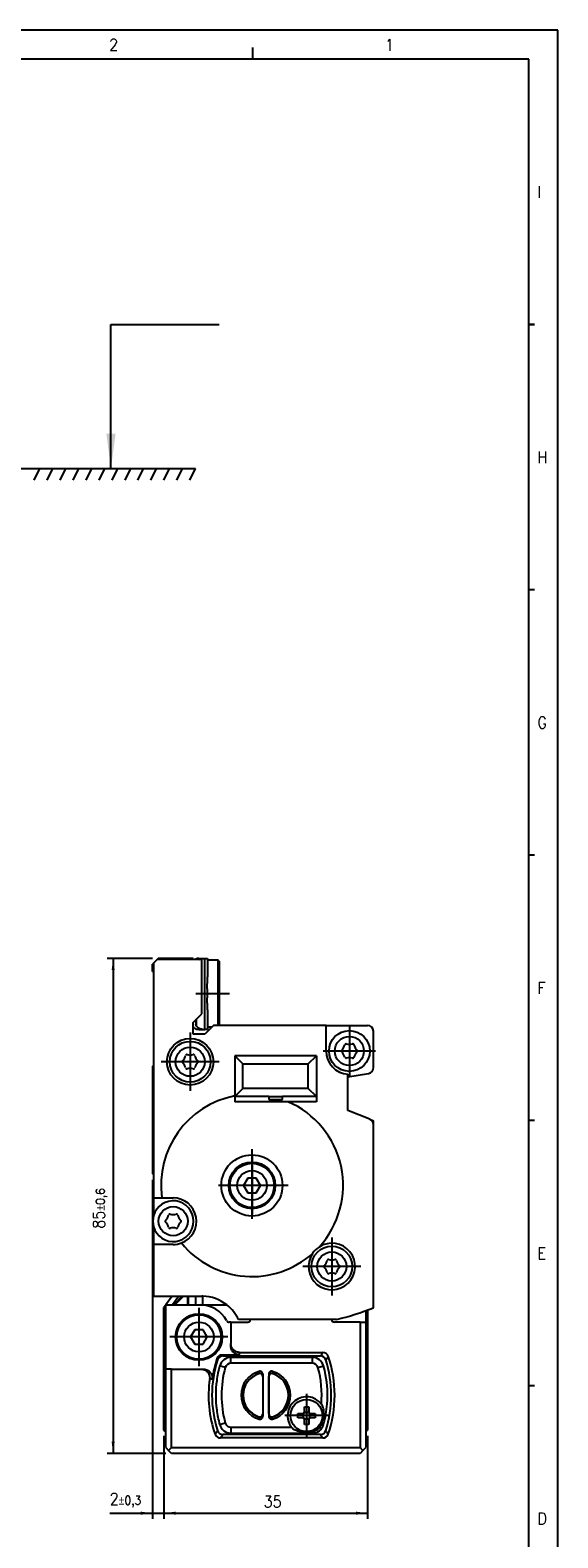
# Model space of a CAD drawing. Header units: millimetres. Extents: x -285 to 2170, y -283 to 203.
# Tile 14 of 33: x 218 to 309, y -56 to 203. Entities that reach past the tile are written whole.
import ezdxf

# ---------------------------------------------------------------- set-up
doc = ezdxf.new("R2010")
doc.units = ezdxf.units.MM
doc.linetypes.add('DOT_CENTER', pattern=[14, 12, -1, 0, -1])
doc.layers.add('1', color=7, linetype='Continuous')
doc.styles.add('CONVERTER_11', font='txt.shx', dxfattribs={"width": 0.9})
doc.dimstyles.new('ME10_DIM_22', dxfattribs={"dimtxt": 2, "dimasz": 2, "dimexe": 1, "dimexo": 1, "dimgap": 1, "dimtad": 1, "dimdsep": 46, "dimtxsty": 'CONVERTER_11', "dimsah": 1, "dimcen": 0.09, "dimclrd": 2, "dimclre": 2, "dimclrt": 2, "dimadec": 0, "dimazin": 0, "dimtfac": 1, "dimtdec": 4, "dimtix": 1, "dimtmove": 0, "dimatfit": 3, "dimfxl": 1, "dimtolj": 1, "dimtzin": 0, "dimarcsym": 0})
doc.dimstyles.new('ME10_DIM_23', dxfattribs={"dimtxt": 2, "dimasz": 2, "dimexe": 1, "dimexo": 1, "dimgap": 1, "dimtad": 1, "dimdsep": 46, "dimtxsty": 'CONVERTER_11', "dimsah": 1, "dimcen": 0.09, "dimclrd": 2, "dimclre": 2, "dimclrt": 2, "dimadec": 0, "dimazin": 0, "dimtol": 1, "dimtp": 0.3, "dimtm": 0.3, "dimtfac": 0.75, "dimtdec": 0, "dimtix": 1, "dimtmove": 0, "dimatfit": 3, "dimfxl": 1, "dimtolj": 1, "dimtzin": 0, "dimarcsym": 0})
doc.dimstyles.new('ME10_DIM_24', dxfattribs={"dimtxt": 2, "dimasz": 2, "dimexe": 1, "dimexo": 1, "dimgap": 1, "dimtad": 1, "dimdsep": 46, "dimtxsty": 'CONVERTER_11', "dimsah": 1, "dimcen": 0.09, "dimclrd": 2, "dimclre": 2, "dimclrt": 2, "dimadec": 0, "dimazin": 0, "dimtol": 1, "dimtp": 0.6, "dimtm": 0.6, "dimtfac": 0.75, "dimtdec": 0, "dimtix": 1, "dimtmove": 0, "dimatfit": 3, "dimfxl": 1, "dimtolj": 1, "dimtzin": 0, "dimarcsym": 0})
doc.dimstyles.get("Standard").update_dxf_attribs({"dimtxt": 0.18, "dimasz": 0.18, "dimexe": 0.18, "dimexo": 0.0625, "dimgap": 0.09, "dimtad": 0, "dimtih": 1, "dimtoh": 1, "dimdec": 4, "dimzin": 0, "dimdsep": 46, "dimtxsty": 'Standard', "dimcen": 0.09, "dimadec": 0, "dimazin": 0, "dimtfac": 1, "dimtdec": 4, "dimtofl": 0, "dimtmove": 0, "dimatfit": 3, "dimfxl": 1, "dimtolj": 1, "dimtzin": 0, "dimarcsym": 0})

# ---------------------------------------------------------------- blocks, each defined once
blk = doc.blocks.new('Marco_a2', base_point=(304.21, -212.02))
at = {"layer": '1', "color": 2, "linetype": 'Continuous'}
for p, q in [((309.21, 202.98), (-284.79, 202.98)), ((309.21, -217.02), (309.21, 202.98)), ((256.79, 197.98), (256.79, 199.98)), ((304.21, 152.42), (305.21, 152.42)), ((305.21, 152.42), (304.21, 152.42)), ((305.21, 106.87), (304.21, 106.87)), ((305.21, 61.31), (304.21, 61.31)), ((305.21, 15.76), (304.21, 15.76)), ((305.21, -29.8), (304.21, -29.8))]:
    blk.add_line(p, q, dxfattribs=at)
at = {"layer": '1', "color": 7, "linetype": 'Continuous'}
for p, q in [((304.21, 197.98), (-264.79, 197.98)), ((304.21, -212.02), (304.21, 197.98))]:
    blk.add_line(p, q, dxfattribs=at)
at = {"layer": '1', "color": 2, "char_height": 2, "attachment_point": 4, "line_spacing_factor": 1.20048, "style": 'CONVERTER_11'}
for s, insert in [('2', (232.08, 200.49)), ('1', (279.5, 200.41)), ('I', (305.71, 175.2)), ('H', (305.71, 129.65)), ('G', (305.71, 84.09)), ('F', (305.71, 38.54)), ('E', (305.71, -7.02)), ('D', (305.71, -52.58))]:
    blk.add_mtext(s, dxfattribs=dict(at, insert=insert))
blk = doc.blocks.new('Top', base_point=(304.21, -212.02))
at = {"layer": '1', "color": 2, "linetype": 'Continuous'}
for p, q in [((236.99, 125.69), (237.99, 127.69)), ((239.23, 125.69), (240.23, 127.69)), ((241.47, 125.69), (242.47, 127.69)), ((243.7, 125.69), (244.7, 127.69)), ((245.94, 125.69), (246.94, 127.69))]:
    blk.add_line(p, q, dxfattribs=at)
blk.add_blockref('Marco_a2', (304.21, -212.02))
blk = doc.blocks.new('CABEZA__2', base_point=(241.5, -41.4))
at = {"color": 7, "linetype": 'Continuous'}
for p, q in [((242.93, -14.4), (241.84, -15.9)), ((248.17, -15.9), (248.17, -14.4)), ((241.8, -15.95), (241.5, -16.36)), ((241.5, -37.4), (241.5, -16.36)), ((241.84, -15.9), (241.8, -15.95)), ((241.8, -26.9), (241.8, -15.95)), ((241.84, -15.9), (242.95, -15.9)), ((242.95, -15.9), (243.18, -15.9)), ((243.18, -15.9), (243.38, -15.9)), ((243.38, -15.9), (245.58, -15.9)), ((245.58, -15.9), (245.73, -15.9)), ((245.73, -15.9), (246.98, -15.9)), ((246.98, -15.9), (247.82, -15.9)), ((247.82, -15.9), (248.17, -15.9)), ((248.17, -15.9), (252.32, -15.9)), ((276.2, -16.89), (276.2, -18.85)), ((276.5, -16.79), (276.5, -37.4)), ((246.78, -20.15), (246.06, -21.4)), ((248.22, -20.15), (246.78, -20.15)), ((248.94, -21.4), (248.22, -20.15)), ((253, -18.85), (252.7, -18.85)), ((253, -18.85), (255.89, -18.85)), ((253, -18.85), (253, -22.51)), ((275.2, -18.85), (270.8, -18.85)), ((275.2, -18.85), (276.2, -18.85)), ((275.2, -18.85), (275.2, -40.4)), ((276.2, -18.85), (276.2, -37.7)), ((246.06, -21.4), (246.78, -22.65)), ((246.78, -22.65), (248.22, -22.65)), ((248.22, -22.65), (248.94, -21.4)), ((253, -22.94), (253, -22.51)), ((251.5, -24.49), (254.5, -24.49)), ((251.62, -24.65), (268.38, -24.65)), ((267, -24.9), (253, -24.9)), ((254.5, -24.06), (268.81, -24.06)), ((242.8, -26.9), (241.8, -26.9)), ((241.8, -37.7), (241.8, -26.9)), ((242.8, -26.9), (247.81, -26.9)), ((242.8, -40.4), (242.8, -26.9)), ((247.81, -26.9), (248.24, -26.9)), ((258.47, -28.19), (258.47, -34.61)), ((258.5, -27.79), (258.5, -35.01)), ((259.5, -27.79), (259.5, -35.01)), ((259.53, -34.61), (259.53, -28.19)), ((265.63, -33.4), (266.37, -33.4)), ((265.63, -34.31), (265.63, -33.4)), ((266.37, -33.4), (266.37, -34.31)), ((264.5, -35.27), (264.5, -34.53)), ((264.5, -34.53), (265.41, -34.53)), ((265.41, -35.27), (264.5, -35.27)), ((265.45, -34.53), (265.41, -34.53)), ((265.41, -35.27), (265.45, -35.27)), ((265.57, -34.53), (265.45, -34.53)), ((265.45, -34.53), (265.45, -34.79)), ((265.45, -35.01), (265.45, -35.27)), ((265.45, -35.27), (265.57, -35.27)), ((265.63, -34.31), (265.63, -34.35)), ((265.63, -34.35), (265.63, -34.47)), ((265.89, -34.35), (265.63, -34.35)), ((265.63, -35.33), (265.63, -35.45)), ((265.63, -35.45), (265.63, -35.49)), ((265.63, -35.45), (265.89, -35.45)), ((265.63, -36.4), (265.63, -35.49)), ((266.37, -34.35), (266.11, -34.35)), ((266.11, -35.45), (266.37, -35.45)), ((266.37, -34.35), (266.37, -34.31)), ((266.37, -34.47), (266.37, -34.35)), ((266.37, -35.45), (266.37, -35.33)), ((266.37, -35.49), (266.37, -35.45)), ((266.37, -35.49), (266.37, -36.4)), ((266.55, -34.53), (266.43, -34.53)), ((266.43, -35.27), (266.55, -35.27)), ((266.59, -34.53), (266.55, -34.53)), ((266.55, -34.79), (266.55, -34.53)), ((266.55, -35.27), (266.55, -35.01)), ((266.55, -35.27), (266.59, -35.27)), ((266.59, -34.53), (267.5, -34.53)), ((267.5, -35.27), (266.59, -35.27)), ((267.5, -34.53), (267.5, -35.27)), ((241.8, -37.7), (241.5, -37.4)), ((241.8, -40.4), (241.8, -37.7)), ((268.81, -38.74), (251.19, -38.74)), ((268.38, -38.15), (251.62, -38.15)), ((253, -37.9), (267, -37.9)), ((266.37, -36.4), (265.63, -36.4)), ((276.2, -37.7), (276.5, -37.4)), ((276.2, -37.7), (276.2, -40.4)), ((241.8, -40.4), (242.3, -40.9)), ((242.8, -40.4), (242.3, -40.9)), ((242.8, -41.4), (242.3, -40.9)), ((242.8, -40.4), (275.2, -40.4)), ((275.2, -41.4), (242.8, -41.4)), ((275.7, -40.9), (275.2, -40.4)), ((275.7, -40.9), (275.2, -41.4)), ((275.7, -40.9), (276.2, -40.4))]:
    blk.add_line(p, q, dxfattribs=at)
at = {"color": 3, "linetype": 'Continuous'}
for p, q in [((244.04, -14.4), (242.95, -15.9)), ((244.63, -14.4), (243.18, -15.9)), ((244.84, -14.4), (243.38, -15.9)), ((245.58, -15.9), (245.58, -14.4)), ((245.73, -15.9), (245.73, -14.4)), ((246.98, -15.9), (246.98, -14.4)), ((253, -25.9), (253, -24.9)), ((254.5, -24.49), (254.5, -24.06)), ((267, -25.9), (267, -24.9)), ((252.04, -26.64), (251.07, -26.37)), ((267, -25.9), (253, -25.9)), ((257.82, -27.66), (257.78, -27.71)), ((260.22, -27.71), (260.18, -27.66)), ((267.96, -26.64), (268.93, -26.37)), ((251.07, -36.43), (252.04, -36.16)), ((257.78, -35.09), (257.82, -35.14)), ((260.18, -35.14), (260.22, -35.09)), ((253, -36.9), (253, -37.9)), ((253, -36.9), (263.44, -36.9)), ((267, -37.64), (267, -37.9)), ((268.62, -36.34), (268.93, -36.43))]:
    blk.add_line(p, q, dxfattribs=at)
at = {"color": 7, "linetype": 'Continuous'}
for centre, radius in [((247.5, -21.4), 4), ((247.5, -21.4), 3.8), ((247.5, -21.4), 2.55), ((266, -34.9), 2.75)]:
    blk.add_circle(centre, radius, dxfattribs=at)
for centre, radius, start, end in [((247.82, -20.9), 5, 27.6691, 90), ((252.7, -18.35), 0.5, 207.6691, 270), ((255.89, -18.35), 0.5, 270, 354.1846), ((270.8, -18.35), 0.5, 185.8154, 270), ((269.75, -31.4), 20, 162.3092, 197.6908), ((269.75, -31.4), 20.16, 161.9582, 172.02), ((251.5, -25.46), 0.966, 90.0002, 161.958), ((251.62, -25.62), 0.966, 90.0002, 162.309), ((253, -26.9), 2, 90, 164.6505), ((267, -26.9), 2, 15.3495, 90), ((268.38, -25.62), 0.966, 17.691, 89.9998), ((268.81, -25.03), 0.966, 18.9531, 89.9998), ((250.25, -31.4), 20, 342.3092, 17.6908), ((250.25, -31.4), 20.59, 341.0471, 18.9529), ((269.39, -31.4), 19, 164.6505, 172.4392), ((259, -31.4), 4.25, 105.4101, 254.5896), ((259, -31.4), 3.89, 108.3244, 251.6756), ((259, -31.4), 4.25, 285.4102, 74.5897), ((259, -31.4), 3.89, 288.3244, 71.6756), ((250.61, -31.4), 19, 10.6151, 15.3495), ((250.61, -31.4), 19, 355.4719, 10.6151), ((269.75, -31.4), 20.59, 172.1763, 198.9529), ((269.39, -31.4), 19, 172.4392, 187.5608), ((266, -34.9), 3.25, 38.4425, 217.9799), ((250.61, -31.4), 19, 344.6505, 355.4719), ((269.39, -31.4), 19, 187.5608, 195.3495), ((266, -34.9), 0.697, 122.0857, 147.9143), ((266, -34.9), 0.697, 212.0857, 237.9143), ((266, -34.9), 0.564, 168.4247, 191.5753), ((266, -34.9), 0.564, 131.0313, 138.9687), ((266, -34.9), 0.564, 221.0313, 228.9687), ((266, -34.9), 0.564, 78.4247, 101.5753), ((266, -34.9), 0.564, 258.4247, 281.5753), ((266, -34.9), 0.697, 32.0857, 57.9143), ((266, -34.9), 0.564, 41.0313, 48.9687), ((266, -34.9), 0.697, 302.0857, 327.9143), ((266, -34.9), 0.564, 311.0313, 318.9687), ((266, -34.9), 0.564, 348.4247, 11.5753), ((251.19, -37.77), 0.966, 198.9531, 269.9998), ((251.62, -37.18), 0.966, 197.691, 269.9998), ((253, -35.9), 2, 195.3495, 270), ((267, -35.9), 2, 270, 344.6505), ((268.38, -37.18), 0.966, 270.0002, 342.309), ((268.81, -37.77), 0.966, 270.0002, 341.0469)]:
    blk.add_arc(centre, radius, start, end, dxfattribs=at)
at = {"color": 3, "linetype": 'Continuous'}
for centre, radius, start, end in [((269.39, -31.4), 18, 164.6505, 195.3495), ((253, -26.9), 1, 90, 164.6505), ((259, -31.4), 3.92, 107.4794, 252.5206), ((259, -31.4), 3.92, 287.4794, 72.5206), ((267, -26.9), 1, 15.3495, 90), ((250.61, -31.4), 18, 355.2857, 15.3495), ((253, -35.9), 1, 195.3495, 270)]:
    blk.add_arc(centre, radius, start, end, dxfattribs=at)
at = {"color": 7, "linetype": 'Continuous'}
for points, knots in [([(254.5, -24.06), (254.3, -24.04), (253.91, -23.99), (253.41, -23.63), (253.07, -23.12), (253.02, -22.71), (253, -22.51)], [0, 0, 0, 0, 0.586069, 1.177789, 1.777408, 2.382551, 2.382551, 2.382551, 2.382551]), ([(254.5, -24.49), (254.3, -24.47), (253.91, -24.42), (253.41, -24.06), (253.07, -23.54), (253.02, -23.14), (253, -22.94)], [0, 0, 0, 0, 0.586069, 1.177789, 1.777408, 2.382551, 2.382551, 2.382551, 2.382551]), ([(247.81, -26.9), (247.9, -26.9), (248.11, -26.91), (248.45, -27.02), (248.75, -27.19), (248.97, -27.4), (249.16, -27.64), (249.29, -27.91), (249.37, -28.25), (249.36, -28.47), (249.35, -28.6)], [0, 0, 0, 0, 0.262638, 0.647412, 1.035125, 1.295529, 1.55727, 1.943465, 2.203644, 2.591058, 2.591058, 2.591058, 2.591058]), ([(248.24, -26.9), (248.33, -26.9), (248.55, -26.91), (248.84, -27), (249.15, -27.17), (249.4, -27.38), (249.61, -27.66), (249.73, -27.94), (249.81, -28.25), (249.79, -28.47), (249.78, -28.6)], [0, 0, 0, 0, 0.263056, 0.649064, 0.912057, 1.297984, 1.62355, 1.946992, 2.207237, 2.595157, 2.595157, 2.595157, 2.595157]), ([(258.47, -28.19), (258.46, -28.16), (258.46, -28.08), (258.41, -27.95), (258.34, -27.84), (258.25, -27.76), (258.16, -27.71), (258.06, -27.68), (257.97, -27.67), (257.9, -27.67), (257.84, -27.69), (257.8, -27.7), (257.78, -27.71)], [0, 0, 0, 0, 0.1036167, 0.2485724, 0.4019209, 0.4965352, 0.5890838, 0.7291289, 0.8018569, 0.8611732, 0.9318954, 0.9936913, 0.9936913, 0.9936913, 0.9936913]), ([(258.5, -27.79), (258.5, -27.76), (258.49, -27.68), (258.46, -27.58), (258.4, -27.48), (258.32, -27.4), (258.22, -27.33), (258.12, -27.29), (257.99, -27.28), (257.92, -27.29), (257.87, -27.3)], [0, 0, 0, 0, 0.0911758, 0.2300566, 0.3211715, 0.4602009, 0.5510752, 0.6904127, 0.7808884, 0.9200581, 0.9200581, 0.9200581, 0.9200581]), ([(260.13, -27.3), (260.1, -27.3), (260.02, -27.28), (259.9, -27.29), (259.78, -27.33), (259.69, -27.39), (259.61, -27.47), (259.54, -27.57), (259.51, -27.68), (259.5, -27.76), (259.5, -27.79)], [0, 0, 0, 0, 0.0906374, 0.2296618, 0.3689993, 0.4598736, 0.5747538, 0.6900856, 0.8289664, 0.9201422, 0.9201422, 0.9201422, 0.9201422]), ([(260.22, -27.71), (260.2, -27.7), (260.16, -27.69), (260.1, -27.67), (260.03, -27.67), (259.94, -27.68), (259.84, -27.71), (259.74, -27.77), (259.66, -27.85), (259.58, -27.96), (259.54, -28.08), (259.54, -28.16), (259.53, -28.19)], [0, 0, 0, 0, 0.0617298, 0.1323656, 0.1917004, 0.2644436, 0.4044782, 0.4970109, 0.6203929, 0.7450495, 0.8901249, 0.9937869, 0.9937869, 0.9937869, 0.9937869]), ([(268.62, -36.34), (268.71, -36.06), (268.91, -35.49), (269.01, -34.67), (268.98, -34.01), (268.88, -33.56), (268.76, -33.2), (268.62, -33), (268.55, -32.88)], [0, 0, 0, 0, 0.900341, 1.803191, 2.45426, 2.875599, 3.17828, 3.597495, 3.597495, 3.597495, 3.597495]), ([(257.78, -35.09), (257.8, -35.1), (257.84, -35.11), (257.9, -35.13), (257.97, -35.13), (258.05, -35.12), (258.15, -35.1), (258.25, -35.04), (258.34, -34.96), (258.41, -34.85), (258.46, -34.72), (258.46, -34.64), (258.47, -34.61)], [0, 0, 0, 0, 0.0617298, 0.1323656, 0.1917004, 0.2644436, 0.3809009, 0.4970867, 0.5916963, 0.7450283, 0.8901037, 0.9937657, 0.9937657, 0.9937657, 0.9937657]), ([(257.87, -35.5), (257.9, -35.5), (257.98, -35.52), (258.08, -35.51), (258.2, -35.48), (258.31, -35.41), (258.4, -35.32), (258.45, -35.23), (258.49, -35.13), (258.5, -35.05), (258.5, -35.01)], [0, 0, 0, 0, 0.0906374, 0.2296618, 0.3202739, 0.4598751, 0.5989046, 0.6900195, 0.7809304, 0.9200774, 0.9200774, 0.9200774, 0.9200774]), ([(259.5, -35.01), (259.5, -35.04), (259.51, -35.12), (259.54, -35.22), (259.6, -35.32), (259.69, -35.41), (259.8, -35.48), (259.9, -35.51), (260.01, -35.52), (260.08, -35.51), (260.13, -35.5)], [0, 0, 0, 0, 0.0911758, 0.2300566, 0.3211715, 0.4602009, 0.5998022, 0.6904143, 0.7808945, 0.9200757, 0.9200757, 0.9200757, 0.9200757]), ([(259.53, -34.61), (259.54, -34.64), (259.54, -34.72), (259.59, -34.85), (259.66, -34.96), (259.75, -35.04), (259.85, -35.1), (259.95, -35.12), (260.03, -35.13), (260.1, -35.13), (260.16, -35.11), (260.2, -35.1), (260.22, -35.09)], [0, 0, 0, 0, 0.1036167, 0.2485724, 0.4019209, 0.4965352, 0.6127354, 0.7292047, 0.8019328, 0.861249, 0.9319713, 0.9937672, 0.9937672, 0.9937672, 0.9937672]), ([(263.44, -36.9), (263.46, -36.92), (263.49, -36.96), (263.57, -37.05), (263.7, -37.16), (263.92, -37.3), (264.24, -37.45), (264.65, -37.58), (265.27, -37.7), (266.05, -37.75), (266.68, -37.68), (267, -37.64)], [0, 0, 0, 0, 0.082264, 0.168748, 0.348027, 0.599368, 0.928456, 1.429933, 1.874924, 2.817002, 3.771468, 3.771468, 3.771468, 3.771468]), ([(267, -37.64), (267.1, -37.62), (267.27, -37.59), (267.53, -37.48), (267.76, -37.36), (267.97, -37.21), (268.17, -37.03), (268.34, -36.83), (268.5, -36.6), (268.57, -36.43), (268.62, -36.34)], [0, 0, 0, 0, 0.299802, 0.537145, 0.839259, 1.07843, 1.317042, 1.620847, 1.859927, 2.16166, 2.16166, 2.16166, 2.16166])]:
    blk.add_open_spline(points, degree=3, knots=knots, dxfattribs=at)
at = {"color": 3, "linetype": 'Continuous'}
for points, knots in [([(250.58, -25.16), (250.59, -25.16), (250.6, -25.18), (250.62, -25.22), (250.65, -25.26), (250.68, -25.3), (250.69, -25.32)], [0, 0, 0, 0, 0.0308229, 0.0616565, 0.1320155, 0.2024305, 0.2024305, 0.2024305, 0.2024305]), ([(251.5, -24.49), (251.5, -24.5), (251.52, -24.51), (251.54, -24.55), (251.57, -24.59), (251.6, -24.63), (251.62, -24.65)], [0, 0, 0, 0, 0.0302877, 0.0605845, 0.1297134, 0.1988904, 0.1988904, 0.1988904, 0.1988904]), ([(268.81, -24.06), (268.78, -24.1), (268.72, -24.19), (268.61, -24.33), (268.5, -24.49), (268.42, -24.6), (268.38, -24.65)], [0, 0, 0, 0, 0.1622806, 0.3248141, 0.5257802, 0.7271478, 0.7271478, 0.7271478, 0.7271478]), ([(269.72, -24.71), (269.69, -24.76), (269.63, -24.85), (269.53, -25), (269.42, -25.15), (269.34, -25.27), (269.31, -25.32)], [0, 0, 0, 0, 0.1650391, 0.3303734, 0.534856, 0.7398074, 0.7398074, 0.7398074, 0.7398074]), ([(257.82, -27.66), (257.82, -27.65), (257.82, -27.64), (257.83, -27.58), (257.85, -27.47), (257.86, -27.36), (257.87, -27.3)], [0, 0, 0, 0, 0.0125669, 0.0251245, 0.1920672, 0.3575579, 0.3575579, 0.3575579, 0.3575579]), ([(258.47, -28.13), (258.45, -28.03), (258.41, -27.82), (258.13, -27.62), (257.92, -27.64), (257.82, -27.66)], [0, 0, 0, 0, 0.2931508, 0.6182924, 0.9144999, 0.9144999, 0.9144999, 0.9144999]), ([(258.47, -28.13), (258.47, -28.12), (258.47, -28.11), (258.48, -28.05), (258.49, -27.95), (258.5, -27.84), (258.5, -27.79)], [0, 0, 0, 0, 0.0122893, 0.0245724, 0.1806911, 0.3359175, 0.3359175, 0.3359175, 0.3359175]), ([(258.47, -28.19), (258.47, -28.19), (258.47, -28.17), (258.47, -28.16), (258.47, -28.14), (258.47, -28.13), (258.47, -28.13)], [0, 0, 0, 0, 0.02108057, 0.03859802, 0.05442087, 0.06681476, 0.06681476, 0.06681476, 0.06681476]), ([(259.5, -27.79), (259.5, -27.84), (259.51, -27.95), (259.52, -28.05), (259.53, -28.11), (259.53, -28.12), (259.53, -28.13)], [0, 0, 0, 0, 0.1552265, 0.3113451, 0.3236282, 0.3359175, 0.3359175, 0.3359175, 0.3359175]), ([(260.18, -27.66), (260.08, -27.64), (259.87, -27.62), (259.59, -27.82), (259.55, -28.03), (259.53, -28.13)], [0, 0, 0, 0, 0.2962077, 0.6213494, 0.9145001, 0.9145001, 0.9145001, 0.9145001]), ([(259.53, -28.13), (259.53, -28.13), (259.53, -28.14), (259.53, -28.16), (259.53, -28.17), (259.53, -28.19), (259.53, -28.19)], [0, 0, 0, 0, 0.01277351, 0.02821676, 0.0462556, 0.06681481, 0.06681481, 0.06681481, 0.06681481]), ([(260.13, -27.3), (260.14, -27.36), (260.15, -27.47), (260.17, -27.58), (260.18, -27.64), (260.18, -27.65), (260.18, -27.66)], [0, 0, 0, 0, 0.1655702, 0.3325242, 0.3450816, 0.3576479, 0.3576479, 0.3576479, 0.3576479]), ([(249.35, -28.6), (249.39, -28.6), (249.47, -28.6), (249.58, -28.6), (249.69, -28.6), (249.75, -28.6), (249.78, -28.6)], [0, 0, 0, 0, 0.1195256, 0.2390605, 0.3356784, 0.4323026, 0.4323026, 0.4323026, 0.4323026]), ([(257.82, -35.14), (257.92, -35.16), (258.13, -35.18), (258.41, -34.98), (258.45, -34.77), (258.47, -34.67)], [0, 0, 0, 0, 0.2962077, 0.6213494, 0.9145001, 0.9145001, 0.9145001, 0.9145001]), ([(257.87, -35.5), (257.86, -35.44), (257.85, -35.33), (257.83, -35.22), (257.82, -35.16), (257.82, -35.15), (257.82, -35.14)], [0, 0, 0, 0, 0.1655703, 0.3325243, 0.3450817, 0.3576479, 0.3576479, 0.3576479, 0.3576479]), ([(258.47, -34.67), (258.47, -34.67), (258.47, -34.66), (258.47, -34.64), (258.47, -34.63), (258.47, -34.61), (258.47, -34.61)], [0, 0, 0, 0, 0.0127735, 0.02821674, 0.04625556, 0.06681476, 0.06681476, 0.06681476, 0.06681476]), ([(258.5, -35.01), (258.5, -34.96), (258.49, -34.85), (258.48, -34.75), (258.47, -34.69), (258.47, -34.68), (258.47, -34.67)], [0, 0, 0, 0, 0.1552265, 0.3113452, 0.3236283, 0.3359175, 0.3359175, 0.3359175, 0.3359175]), ([(259.53, -34.67), (259.53, -34.68), (259.53, -34.69), (259.52, -34.75), (259.51, -34.85), (259.5, -34.96), (259.5, -35.01)], [0, 0, 0, 0, 0.0122893, 0.0245723, 0.180691, 0.3359175, 0.3359175, 0.3359175, 0.3359175]), ([(259.53, -34.61), (259.53, -34.61), (259.53, -34.63), (259.53, -34.64), (259.53, -34.66), (259.53, -34.67), (259.53, -34.67)], [0, 0, 0, 0, 0.02108058, 0.03859805, 0.05404131, 0.06681481, 0.06681481, 0.06681481, 0.06681481]), ([(259.53, -34.67), (259.55, -34.77), (259.59, -34.98), (259.87, -35.18), (260.08, -35.16), (260.18, -35.14)], [0, 0, 0, 0, 0.2931507, 0.6182924, 0.9145001, 0.9145001, 0.9145001, 0.9145001]), ([(260.18, -35.14), (260.18, -35.15), (260.18, -35.16), (260.17, -35.22), (260.15, -35.33), (260.14, -35.44), (260.13, -35.5)], [0, 0, 0, 0, 0.0125662, 0.0251237, 0.1920781, 0.3576512, 0.3576512, 0.3576512, 0.3576512]), ([(250.69, -37.48), (250.66, -37.53), (250.58, -37.65), (250.47, -37.8), (250.37, -37.95), (250.31, -38.04), (250.28, -38.09)], [0, 0, 0, 0, 0.2049586, 0.4094485, 0.5747755, 0.7398074, 0.7398074, 0.7398074, 0.7398074]), ([(251.62, -38.15), (251.58, -38.2), (251.5, -38.31), (251.39, -38.47), (251.28, -38.61), (251.22, -38.7), (251.19, -38.74)], [0, 0, 0, 0, 0.2013748, 0.402348, 0.5648744, 0.7271478, 0.7271478, 0.7271478, 0.7271478]), ([(268.81, -38.74), (268.78, -38.7), (268.72, -38.61), (268.61, -38.47), (268.5, -38.31), (268.42, -38.2), (268.38, -38.15)], [0, 0, 0, 0, 0.1622806, 0.3248141, 0.5257802, 0.7271478, 0.7271478, 0.7271478, 0.7271478]), ([(269.72, -38.09), (269.69, -38.04), (269.63, -37.95), (269.53, -37.8), (269.42, -37.65), (269.34, -37.53), (269.31, -37.48)], [0, 0, 0, 0, 0.1650391, 0.3303734, 0.534856, 0.7398074, 0.7398074, 0.7398074, 0.7398074])]:
    blk.add_open_spline(points, degree=3, knots=knots, dxfattribs=at)
at = {"layer": '1', "color": 2, "linetype": 'DOT_CENTER'}
for p, q in [((247.5, -16.4), (247.5, -26.4)), ((252.5, -21.4), (242.5, -21.4)), ((266, -31.15), (266, -38.65)), ((269.75, -34.9), (262.25, -34.9))]:
    blk.add_line(p, q, dxfattribs=at)
blk = doc.blocks.new('REGLA__3', base_point=(239.5, -18.4))
at = {"color": 7, "linetype": 'Continuous'}
for p, q in [((239.7, 42.8), (239.5, 42.6)), ((239.5, 41.35), (239.5, 42.6)), ((240.3, 43.4), (239.7, 42.8)), ((239.7, 42.8), (239.7, 41.35)), ((240.5, 43.6), (240.3, 43.4)), ((246.5, 43.4), (240.3, 43.4)), ((246.5, 43.6), (240.5, 43.6)), ((246.5, 43.6), (246.5, 43.4)), ((248, 43.4), (246.5, 43.4)), ((247.5, 43.6), (247.4, 43.6)), ((247.4, 43.6), (247.4, 43.6)), ((247.5, 43.6), (248.1, 43.6)), ((248, 34.1), (248, 43.4)), ((248.1, 43.6), (248.13, 43.6)), ((248.13, 43.6), (248.5, 43.6)), ((248.5, 43.6), (249, 43.6)), ((249, 43.6), (249, 43.35)), ((249, 43.35), (250.75, 43.35)), ((249, 43.35), (249, 40.44)), ((251, 43.1), (250.75, 43.35)), ((250.75, 43.35), (250.75, 37.6)), ((251, 43.1), (251, 37.6)), ((239.5, 41.35), (239.7, 41.35)), ((239.7, 41.35), (239.7, 25.1)), ((248.9, 38.36), (248.9, 36.84)), ((250.75, 37.6), (250.75, 32.1)), ((251, 37.6), (251, 32.1)), ((246.5, 32.6), (248, 34.1)), ((249, 34.76), (249, 31.85)), ((246.5, 32.29), (246.5, 32.6)), ((246.5, 30.6), (246.5, 32.29)), ((247, 33.1), (247, 32.29)), ((247.5, 31.4), (247.4, 31.4)), ((247.4, 31.4), (247.4, 31.4)), ((247.5, 31.4), (248.1, 31.4)), ((248.13, 31.4), (248.1, 31.4)), ((248.13, 31.4), (248.5, 31.4)), ((250, 32.1), (248.5, 30.6)), ((249, 31.4), (248.5, 31.4)), ((249, 31.85), (249.75, 31.85)), ((249, 31.85), (249, 31.4)), ((251, 32.1), (250, 32.1)), ((269.37, 32.1), (251, 32.1)), ((269.37, 32.1), (276.5, 32.1)), ((269.37, 27.7), (269.37, 32.1)), ((277.5, 24.85), (277.5, 31.1)), ((248.5, 30.6), (246.5, 30.6)), ((267.7, 26.9), (253.7, 26.9)), ((253.7, 26.9), (255.08, 25.51)), ((253.7, 26.9), (253.7, 19.99)), ((266.31, 25.51), (267.7, 26.9)), ((267.7, 26.9), (267.7, 19.9)), ((239.5, 25.1), (239.5, 6.6)), ((239.7, 25.1), (239.5, 25.1)), ((239.7, 25.1), (239.7, 6.6)), ((255.08, 25.51), (266.31, 25.51)), ((255.08, 21.29), (255.08, 25.51)), ((266.31, 21.29), (266.31, 25.51)), ((273.12, 23.28), (276.66, 23.86)), ((273.12, 23.28), (273.12, 23.71)), ((253.7, 19.9), (255.08, 21.29)), ((266.31, 21.29), (255.08, 21.29)), ((267.7, 19.9), (266.31, 21.29)), ((273.12, 17.47), (273.12, 23.28)), ((253.7, 19.99), (253.7, 19.9)), ((253.7, 19.9), (253.7, 19)), ((259.5, 19.9), (253.7, 19.9)), ((262.8, 19), (253.7, 19)), ((259.5, 19.9), (261.9, 19.9)), ((259.5, 19.9), (259.5, 19.4)), ((259.5, 19.4), (261.9, 19.4)), ((261.9, 19.4), (261.9, 19.9)), ((267.7, 19.9), (261.9, 19.9)), ((267.7, 19), (262.8, 19)), ((267.7, 19.9), (267.7, 19)), ((276.87, 15.98), (273.12, 17.47)), ((276.87, 15.98), (277.5, 15.73)), ((277.5, 15.05), (277.5, 15.73)), ((277.5, -16.42), (277.5, 15.05)), ((239.5, 6.6), (239.7, 6.6)), ((239.7, 6.6), (239.7, 2.48)), ((255.9, 5.87), (255.18, 4.62)), ((257.35, 5.87), (255.9, 5.87)), ((258.07, 4.62), (257.35, 5.87)), ((255.18, 4.62), (255.9, 3.37)), ((255.9, 3.37), (257.35, 3.37)), ((257.35, 3.37), (258.07, 4.62)), ((239.7, 2.48), (239.7, -0.55)), ((239.7, 2.48), (241.12, 2.48)), ((241.12, 2.48), (243.08, 2.48)), ((239.7, -0.55), (239.7, -0.6)), ((239.7, -2.44), (239.7, -2.48)), ((239.7, -2.48), (239.7, -5.52)), ((243.08, -5.52), (239.7, -5.52)), ((239.7, -5.52), (239.7, -14.4)), ((239.7, -14.4), (242.93, -14.4)), ((242.93, -14.4), (247.99, -14.4)), ((270.31, -18.4), (254.31, -18.4)), ((271.14, -18.4), (270.31, -18.4))]:
    blk.add_line(p, q, dxfattribs=at)
at = {"color": 3, "linetype": 'Continuous'}
for p, q in [((248.5, 31.4), (248.5, 43.6)), ((247.1, 31.94), (247.1, 33.2))]:
    blk.add_line(p, q, dxfattribs=at)
at = {"color": 7, "linetype": 'Continuous'}
for centre, radius in [((273.37, 27.7), 3.5), ((246, 25.86), 4), ((246, 25.86), 3.5), ((256.61, 4.62), 5.25), ((256.63, 4.62), 4), ((256.63, 4.62), 3.8), ((256.63, 4.62), 2.55), ((270.35, -9.3), 3.5)]:
    blk.add_circle(centre, radius, dxfattribs=at)
at = {"color": 3, "linetype": 'Continuous'}
for centre in [(273.37, 27.7), (246, 25.86), (243.08, -1.52), (270.35, -9.3)]:
    blk.add_circle(centre, 2.5, dxfattribs=at)
at = {"color": 7, "linetype": 'Continuous'}
for centre, radius, start, end in [((276.5, 31.1), 1, 360, 90), ((270.77, 29.2), 1.86, 313.2415, 346.7663), ((272.78, 28.73), 0.2, 73.2415, 166.7663), ((273.37, 30.7), 1.86, 253.2415, 286.7663), ((273.96, 28.73), 0.2, 13.2415, 106.7663), ((275.97, 29.2), 1.86, 193.2415, 226.7663), ((244.81, 25.86), 0.2, 133.2415, 226.7663), ((243.4, 27.36), 1.86, 313.2415, 346.7663), ((245.41, 26.89), 0.2, 73.2415, 166.7663), ((246, 28.86), 1.86, 253.2415, 286.7663), ((246.59, 26.89), 0.2, 13.2415, 106.7663), ((248.6, 27.36), 1.86, 193.2415, 226.7663), ((247.19, 25.86), 0.2, 313.2415, 46.7663), ((273.37, 27.7), 4, 180, 266.4747), ((272.18, 27.7), 0.2, 133.2415, 226.7663), ((270.77, 26.2), 1.86, 13.2415, 46.7663), ((272.78, 26.68), 0.2, 193.2415, 286.7663), ((273.37, 24.7), 1.86, 73.2415, 106.7663), ((273.96, 26.68), 0.2, 253.2415, 346.7663), ((275.97, 26.2), 1.86, 133.2415, 166.7663), ((274.56, 27.7), 0.2, 313.2415, 46.7663), ((243.4, 24.36), 1.86, 13.2415, 46.7663), ((245.41, 24.83), 0.2, 193.2415, 286.7663), ((246, 22.86), 1.86, 73.2415, 106.7663), ((246.59, 24.83), 0.2, 253.2415, 346.7663), ((248.6, 24.36), 1.86, 133.2415, 166.7663), ((276.5, 24.85), 1, 279.2797, 0), ((256.63, 4.62), 15.65, 100.787, 187.8498), ((256.63, 4.62), 15.65, 317.4847, 66.7798), ((276.5, 15.05), 1, 0, 68.3125), ((243.08, -1.52), 3.5, 0.0054, 164.777), ((243.08, -1.52), 4, 290.6809, 90), ((243.06, -1.52), 3.5, 164.0061, 195.9939), ((243.08, -1.52), 3.5, 164.7786, 195.2232), ((243.08, -1.52), 3.5, 195.2217, 0.0054), ((241.89, -1.52), 0.2, 133.2415, 226.7663), ((240.48, -0.02), 1.86, 313.2415, 346.7663), ((240.48, -3.02), 1.86, 13.2415, 46.7663), ((242.48, -0.49), 0.2, 73.2415, 166.7663), ((243.08, 1.48), 1.86, 253.2415, 286.7663), ((243.67, -0.49), 0.2, 13.2415, 106.7663), ((245.68, -0.02), 1.86, 193.2415, 226.7663), ((245.68, -3.02), 1.86, 133.2415, 166.7663), ((244.26, -1.52), 0.2, 313.2415, 46.7663), ((242.48, -2.55), 0.2, 193.2415, 286.7663), ((243.08, -4.52), 1.86, 73.2415, 106.7663), ((243.67, -2.55), 0.2, 253.2415, 346.7663), ((243.08, -1.52), 4, 270, 290.6809), ((256.63, 4.62), 15.65, 219.1464, 311.7174), ((270.35, -9.3), 4, 145.9525, 123.2496), ((270.35, -9.3), 4, 123.2496, 145.9525), ((269.17, -9.3), 0.2, 133.2415, 226.7663), ((267.76, -7.8), 1.86, 313.2415, 346.7663), ((267.76, -10.8), 1.86, 13.2415, 46.7663), ((269.76, -8.27), 0.2, 73.2415, 166.7663), ((270.35, -6.3), 1.86, 253.2415, 286.7663), ((270.95, -8.27), 0.2, 13.2415, 106.7663), ((272.95, -7.8), 1.86, 193.2415, 226.7663), ((272.95, -10.8), 1.86, 133.2415, 166.7663), ((271.54, -9.3), 0.2, 313.2415, 46.7663), ((269.76, -10.33), 0.2, 193.2415, 286.7663), ((270.36, -12.3), 1.86, 73.2415, 106.7663), ((270.95, -10.33), 0.2, 253.2415, 346.7663), ((247.99, -21.4), 7, 88.4817, 90), ((247.99, -21.4), 7, 51.7426, 88.4817), ((247.99, -21.4), 7, 25.3769, 51.7426), ((258.6, 33.1), 53, 283.6842, 290.8918)]:
    blk.add_arc(centre, radius, start, end, dxfattribs=at)
for points, knots in [([(247.4, 43.6), (247.3, 43.58), (247.11, 43.55), (246.93, 43.45), (246.85, 43.4)], [0, 0, 0, 0, 0.2914483, 0.5929342, 0.5929342, 0.5929342, 0.5929342]), ([(247.5, 43.6), (247.48, 43.6), (247.45, 43.6), (247.42, 43.6), (247.4, 43.6)], [0, 0, 0, 0, 0.0500926, 0.1001236, 0.1001236, 0.1001236, 0.1001236]), ([(247.47, 43.4), (247.57, 43.46), (247.77, 43.57), (247.99, 43.59), (248.1, 43.6)], [0, 0, 0, 0, 0.3384964, 0.6674454, 0.6674454, 0.6674454, 0.6674454]), ([(248.9, 38.36), (248.91, 38.54), (248.93, 38.9), (248.96, 39.43), (248.99, 39.94), (249, 40.28), (249, 40.44)], [0, 0, 0, 0, 0.557211, 1.077881, 1.600113, 2.085402, 2.085402, 2.085402, 2.085402]), ([(249, 34.76), (249, 34.92), (248.99, 35.26), (248.96, 35.77), (248.93, 36.3), (248.91, 36.66), (248.9, 36.84)], [0, 0, 0, 0, 0.485447, 1.00786, 1.528372, 2.085402, 2.085402, 2.085402, 2.085402]), ([(246.7, 31.71), (246.66, 31.74), (246.59, 31.82), (246.53, 31.96), (246.5, 32.12), (246.5, 32.23), (246.5, 32.29)], [0, 0, 0, 0, 0.1488275, 0.3010486, 0.4614417, 0.639565, 0.639565, 0.639565, 0.639565]), ([(246.7, 31.71), (246.82, 31.62), (247.06, 31.45), (247.36, 31.41), (247.5, 31.4)], [0, 0, 0, 0, 0.4470948, 0.8708085, 0.8708085, 0.8708085, 0.8708085]), ([(247.1, 31.94), (247.08, 31.97), (247.05, 32.02), (247.02, 32.1), (247, 32.2), (247, 32.26), (247, 32.29)], [0, 0, 0, 0, 0.0915836, 0.1828114, 0.2762061, 0.3752665, 0.3752665, 0.3752665, 0.3752665]), ([(248.1, 31.4), (247.91, 31.43), (247.52, 31.5), (247.24, 31.79), (247.1, 31.94)], [0, 0, 0, 0, 0.556888, 1.16444, 1.16444, 1.16444, 1.16444])]:
    blk.add_open_spline(points, degree=3, knots=knots, dxfattribs=at)
at = {"layer": '1', "color": 2, "linetype": 'DOT_CENTER'}
for p, q in [((247, 37.6), (252.75, 37.6)), ((273.37, 32.2), (273.37, 23.2)), ((246, 30.86), (246, 20.86)), ((277.87, 27.7), (268.87, 27.7)), ((251, 25.86), (241, 25.86)), ((256.61, 10.87), (256.61, -1.63)), ((256.63, 9.62), (256.63, -0.38)), ((262.86, 4.62), (250.36, 4.62)), ((261.63, 4.62), (251.63, 4.62)), ((270.35, -4.3), (270.35, -14.3)), ((275.35, -9.3), (265.35, -9.3))]:
    blk.add_line(p, q, dxfattribs=at)
blk = doc.blocks.new('Regla_G2_cm1540-T__4', base_point=(239.5, -41.4))
for name, p in [('REGLA__3', (239.5, -18.4)), ('CABEZA__2', (241.5, -41.4))]:
    blk.add_blockref(name, p)
blk = doc.blocks.new('*D66')
at = {"layer": '1', "color": 2, "linetype": 'Continuous'}
for p, q in [((241.5, -38.4), (241.5, -52.65)), ((276.5, -38.4), (276.5, -52.65)), ((241.5, -51.65), (276.5, -51.65))]:
    blk.add_line(p, q, dxfattribs=at)
at = {"layer": '1', "color": 2}
for points in [[(243.5, -51.39), (243.5, -51.92), (241.5, -51.65)], [(274.5, -51.92), (274.5, -51.39), (276.5, -51.65)]]:
    blk.add_solid(points, dxfattribs=at)
at = {"layer": '1', "color": 2, "insert": (258.64, -50.65), "char_height": 2, "attachment_point": 7, "rotation": 0.0001, "line_spacing_factor": 0.60024, "style": 'CONVERTER_11'}
blk.add_mtext('35', dxfattribs=at)
blk = doc.blocks.new('*D67')
at = {"layer": '1', "color": 2, "linetype": 'Continuous'}
for p, q in [((239.5, 5.6), (239.5, -52.65)), ((241.5, -38.4), (241.5, -52.65)), ((232.17, -51.65), (239.5, -51.65)), ((239.5, -51.65), (241.5, -51.65)), ((241.5, -51.65), (245.5, -51.65))]:
    blk.add_line(p, q, dxfattribs=at)
at = {"layer": '1', "color": 2}
for points in [[(237.5, -51.92), (237.5, -51.39), (239.5, -51.65)], [(243.5, -51.39), (243.5, -51.92), (241.5, -51.65)]]:
    blk.add_solid(points, dxfattribs=at)
at = {"layer": '1', "color": 2, "insert": (232.17, -50.65), "char_height": 2, "attachment_point": 7, "rotation": 0.0001, "line_spacing_factor": 0.60024, "style": 'CONVERTER_11'}
blk.add_mtext('\\C2;2\\C2;\\H1.5;{\\Fgdt;`}0,3', dxfattribs=at)
blk = doc.blocks.new('*D68')
at = {"layer": '1', "color": 2, "linetype": 'Continuous'}
for p, q in [((239.5, 43.6), (231.76, 43.6)), ((232.76, 43.6), (232.76, -41.4)), ((241.8, -41.4), (231.76, -41.4))]:
    blk.add_line(p, q, dxfattribs=at)
at = {"layer": '1', "color": 2}
for points in [[(233.02, 41.6), (232.5, 41.6), (232.76, 43.6)], [(232.5, -39.4), (233.02, -39.4), (232.76, -41.4)]]:
    blk.add_solid(points, dxfattribs=at)
at = {"layer": '1', "color": 2, "insert": (231.76, -2.81), "char_height": 2, "attachment_point": 7, "rotation": 90, "line_spacing_factor": 0.60024, "style": 'CONVERTER_11'}
blk.add_mtext('\\C2;85\\C2;\\H1.5;{\\Fgdt;`}0,6', dxfattribs=at)
blk = doc.blocks.new('Front1', base_point=(258.5, 1.1))
blk.add_blockref('Regla_G2_cm1540-T__4', (239.5, -41.4))
at = {"layer": '1'}
dim = blk.add_linear_dim(base=(232.761, 43.6), p1=(242.8, -41.4), p2=(240.5, 43.6), angle=90, dimstyle='ME10_DIM_24', dxfattribs=at)
dim.commit()
dim.dimension.update_dxf_attribs({"geometry": '*D68', "text_midpoint": (230.761, 1.1), "text_rotation": 90})
for base, p1, p2, dimstyle, picture, middle in [((239.5, -51.652), (241.5, -37.4), (239.5, 6.6), 'ME10_DIM_23', '*D67', (235.178, -49.652)), ((241.5, -51.652), (276.5, -37.4), (241.5, -37.4), 'ME10_DIM_22', '*D66', (260.145, -49.652))]:
    dim = blk.add_linear_dim(base=base, p1=p1, p2=p2, dimstyle=dimstyle, dxfattribs=at)
    dim.commit()
    dim.dimension.update_dxf_attribs({"geometry": picture, "text_midpoint": middle, "text_rotation": 0.00014})
blk = doc.blocks.new('E', base_point=(17, 145.236))
at = {"layer": '1', "color": 2}
blk.add_solid([(231.594, 133.695), (233.174, 133.695), (232.384, 127.695)], dxfattribs=at)
at = {"layer": '1', "color": 2, "linetype": 'Continuous', "has_arrowhead": 0}
blk.add_leader([(232.384, 127.695), (232.384, 152.425), (250.978, 152.425)], dimstyle='Standard', dxfattribs=at)

msp = doc.modelspace()

# ---------------------------------------------------------------- linework, layer by layer
at = {"layer": '1', "color": 2, "linetype": 'Continuous'}
for p, q in [((168.68, 127.69), (246.94, 127.69)), ((220.11, 127.69), (219.11, 125.69)), ((222.34, 127.69), (221.34, 125.69)), ((224.58, 127.69), (223.58, 125.69)), ((226.81, 127.69), (225.81, 125.69)), ((229.05, 127.69), (228.05, 125.69)), ((231.29, 127.69), (230.29, 125.69)), ((233.52, 127.69), (232.52, 125.69)), ((235.76, 127.69), (234.76, 125.69))]:
    msp.add_line(p, q, dxfattribs=at)

# ---------------------------------------------------------------- block references
for name, p in [('Top', (304.21, -212.02)), ('E', (17, 145.24)), ('Front1', (258.5, 1.1))]:
    msp.add_blockref(name, p)

doc.saveas('drawing.dxf')
